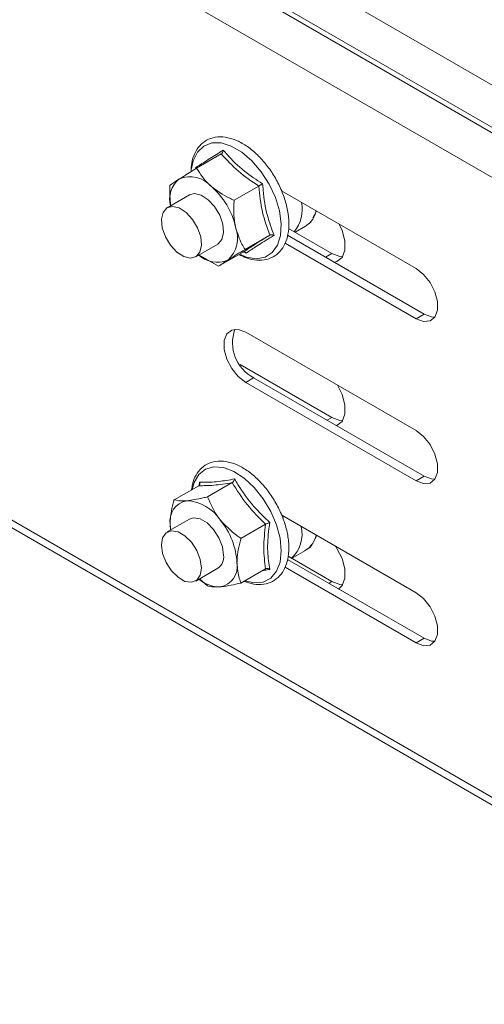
# Model space of a CAD drawing. Header units: millimetres. Extents: x -6 to 3617, y -5324 to -345.
# Tile 12 of 43: x 1319 to 1368, y -4648 to -4544. Entities that reach past the tile are written whole.
import ezdxf

# ---------------------------------------------------------------- set-up
doc = ezdxf.new("R2010")
doc.units = ezdxf.units.MM

msp = doc.modelspace()

# ---------------------------------------------------------------- linework, layer by layer
at = {"color": 8, "linetype": 'Continuous', "lineweight": 15}
for p, q in [((1272.21, -4494.63), (1405.95, -4571.84)), ((1352.1, -4568.36), (1351.43, -4568.75)), ((1352.1, -4585.71), (1351.6, -4586)), ((1352.1, -4603.06), (1351.78, -4603.25))]:
    msp.add_line(p, q, dxfattribs=at)
at = {"color": 7, "linetype": 'Continuous', "lineweight": 15}
for p, q in [((1271.84, -4499.47), (1406.19, -4577.03)), ((1272.09, -4499.04), (1406.44, -4576.6)), ((1270.67, -4503.52), (1405.02, -4581.08)), ((1340.4, -4557.83), (1337.79, -4559.34)), ((1344.36, -4561.23), (1341.76, -4562.73)), ((1361.01, -4569.95), (1346.77, -4561.73)), ((1337.02, -4562.17), (1334.69, -4563.52)), ((1347.51, -4565.71), (1352.1, -4568.36)), ((1348.2, -4566.11), (1349.32, -4565.46)), ((1349.4, -4565.41), (1349.32, -4565.46)), ((1345.52, -4566.42), (1342.91, -4567.92)), ((1361.86, -4574.77), (1347.4, -4566.42)), ((1337.69, -4568.71), (1340.02, -4567.37)), ((1342.71, -4568.21), (1340.1, -4569.71)), ((1343.03, -4568.32), (1342.82, -4568.18)), ((1347.14, -4567.25), (1361.01, -4575.26)), ((1270.67, -4569.12), (1405.02, -4646.68)), ((1340.1, -4569.71), (1338.04, -4568.51)), ((1271.17, -4570.22), (1405.52, -4647.78)), ((1361.86, -4574.77), (1361.01, -4575.26)), ((1361.01, -4587.1), (1342.98, -4576.69)), ((1342.4, -4580.11), (1352.1, -4585.71)), ((1343.82, -4581.51), (1342.98, -4582)), ((1361.86, -4591.92), (1343.82, -4581.51)), ((1342.98, -4582), (1361.01, -4592.41)), ((1361.86, -4591.92), (1361.01, -4592.41)), ((1338.02, -4592.92), (1335.41, -4594.42)), ((1338.07, -4592.86), (1338.1, -4592.54)), ((1341.55, -4592.6), (1338.95, -4594.1)), ((1361.01, -4604.25), (1346.79, -4596.04)), ((1346.89, -4596.08), (1346.93, -4596.32)), ((1337.02, -4596.47), (1334.69, -4597.81)), ((1335.07, -4597.59), (1334.99, -4597.02)), ((1345.09, -4597), (1342.48, -4598.5)), ((1347.46, -4600.39), (1352.1, -4603.06)), ((1347.84, -4600.61), (1349.32, -4599.76)), ((1349.32, -4599.76), (1349.25, -4599.8)), ((1347.15, -4601.55), (1361.01, -4609.55)), ((1361.86, -4609.06), (1347.42, -4600.73)), ((1337.69, -4603.01), (1340.02, -4601.66)), ((1345.09, -4601.71), (1342.48, -4603.22)), ((1338.95, -4603.53), (1338.08, -4602.78)), ((1361.86, -4609.06), (1361.01, -4609.55))]:
    msp.add_line(p, q, dxfattribs=at)
at = {"color": 8, "linetype": 'Continuous', "lineweight": 15, "flags": 128}
for points in [[(1346.55, -4563.85), (1346.12, -4562.42), (1345.46, -4561.02), (1344.62, -4559.71), (1343.63, -4558.56), (1342.56, -4557.65), (1341.45, -4557), (1340.38, -4556.67), (1339.39, -4556.67), (1338.54, -4556.99), (1337.88, -4557.63), (1337.44, -4558.54), (1337.26, -4559.38)], [(1342.31, -4568.44), (1343.06, -4568.74), (1344.1, -4568.91), (1345.03, -4568.75), (1345.79, -4568.26), (1346.35, -4567.48), (1346.67, -4566.45), (1346.74, -4565.21), (1346.55, -4563.85)], [(1346.74, -4599.81), (1346.61, -4598.47), (1346.24, -4597.05), (1345.63, -4595.64), (1344.83, -4594.3), (1343.87, -4593.11), (1342.81, -4592.13), (1341.71, -4591.42), (1340.62, -4591.01), (1339.61, -4590.93), (1338.72, -4591.18), (1338.01, -4591.75), (1337.52, -4592.6), (1337.32, -4593.32)], [(1342.89, -4602.98), (1343.87, -4603.19), (1344.83, -4603.11), (1345.63, -4602.7), (1346.24, -4601.98), (1346.61, -4601), (1346.74, -4599.81)]]:
    msp.add_lwpolyline(points, dxfattribs=at)
at = {"color": 7, "linetype": 'Continuous', "lineweight": 15, "flags": 128}
for points in [[(1340.56, -4565.25), (1340.23, -4564.3), (1339.69, -4563.4), (1339.02, -4562.67), (1338.28, -4562.2), (1337.58, -4562.03), (1337.02, -4562.17)], [(1334.15, -4565.63), (1334.07, -4564.74), (1334.24, -4564.01), (1334.65, -4563.54), (1335.24, -4563.38), (1335.95, -4563.54), (1336.69, -4564.02), (1337.36, -4564.75), (1337.89, -4565.65), (1338.22, -4566.6), (1338.31, -4567.49), (1338.13, -4568.22), (1337.73, -4568.69), (1337.13, -4568.85), (1336.43, -4568.69), (1335.69, -4568.21), (1335.02, -4567.48), (1334.48, -4566.59), (1334.15, -4565.63)], [(1350.48, -4563.87), (1350.48, -4563.89), (1350.1, -4564.57)], [(1340.02, -4567.37), (1340.06, -4567.34), (1340.47, -4566.87), (1340.64, -4566.14), (1340.56, -4565.25)], [(1352.37, -4569.29), (1352.63, -4569.22), (1353.18, -4568.78), (1353.47, -4568.02), (1353.47, -4567.03), (1353.18, -4565.92), (1352.87, -4565.26)], [(1352.1, -4568.36), (1352.94, -4568.68), (1353.24, -4568.7)], [(1361.01, -4575.26), (1361.79, -4575.55), (1362.48, -4575.49), (1363, -4575.08), (1363.27, -4574.37), (1363.27, -4573.45), (1363, -4572.43), (1362.48, -4571.43), (1361.79, -4570.57), (1361.01, -4569.95)], [(1363, -4575.08), (1362.64, -4575.06), (1361.86, -4574.77)], [(1342.98, -4576.69), (1342.19, -4576.4), (1341.5, -4576.46), (1340.99, -4576.87), (1340.71, -4577.58), (1340.71, -4578.5), (1340.99, -4579.52), (1341.5, -4580.52), (1342.19, -4581.38), (1342.98, -4582)], [(1352.61, -4586.58), (1352.63, -4586.57), (1353.18, -4586.13), (1353.47, -4585.37), (1353.47, -4584.38), (1353.18, -4583.28), (1352.69, -4582.3)], [(1352.1, -4585.71), (1352.94, -4586.03), (1353.24, -4586.05)], [(1361.01, -4592.41), (1361.79, -4592.7), (1362.48, -4592.64), (1363, -4592.23), (1363.27, -4591.52), (1363.27, -4590.6), (1363, -4589.58), (1362.48, -4588.57), (1361.79, -4587.71), (1361.01, -4587.1)], [(1363, -4592.23), (1362.64, -4592.21), (1361.86, -4591.92)], [(1340.64, -4600.29), (1340.51, -4599.38), (1340.15, -4598.43), (1339.58, -4597.55), (1338.89, -4596.86), (1338.15, -4596.44), (1337.46, -4596.33), (1337.02, -4596.47)], [(1335.02, -4597.62), (1335.02, -4597.57), (1334.99, -4597.02)], [(1334.07, -4599.19), (1334.19, -4598.42), (1334.56, -4597.9), (1335.13, -4597.68), (1335.82, -4597.79), (1336.56, -4598.21), (1337.25, -4598.9), (1337.81, -4599.77), (1338.18, -4600.72), (1338.31, -4601.64), (1338.18, -4602.4), (1337.81, -4602.92), (1337.25, -4603.14), (1336.56, -4603.04), (1335.82, -4602.61), (1335.13, -4601.92), (1334.56, -4601.05), (1334.19, -4600.1), (1334.07, -4599.19)], [(1350.48, -4598.17), (1350.42, -4598.31), (1350.28, -4598.6)], [(1352.79, -4603.85), (1353.18, -4603.48), (1353.47, -4602.72), (1353.47, -4601.73), (1353.18, -4600.63), (1352.63, -4599.55), (1352.47, -4599.32)], [(1352.1, -4603.06), (1352.94, -4603.38), (1353.24, -4603.4)], [(1361.01, -4609.55), (1361.79, -4609.85), (1362.48, -4609.79), (1363, -4609.38), (1363.27, -4608.67), (1363.27, -4607.75), (1363, -4606.72), (1362.48, -4605.72), (1361.79, -4604.86), (1361.01, -4604.25)], [(1363, -4609.37), (1362.64, -4609.36), (1361.86, -4609.06)]]:
    msp.add_lwpolyline(points, dxfattribs=at)
at = {"color": 7, "linetype": 'Continuous', "lineweight": 15}
for centre, radius, start, end in [((1337.73, -4562.64), 2.8, 129.338, 194.2128), ((1337.1, -4563.23), 2.98, 40.9043, 112.4748), ((1333.92, -4567.43), 8.21, 13.0958, 48.5654), ((1345.32, -4563.74), 3.64, 320.2705, 12.5408), ((1338.91, -4566.7), 3.21, 312.694, 20.5821), ((1339.96, -4566.46), 2.83, 226.6992, 293.3098), ((1345.79, -4577.79), 4.2, 160.3904, 242.0986), ((1337.16, -4596.67), 2.2, 100.5468, 189.2519), ((1336.48, -4599.06), 4.56, 33.4349, 86.5705), ((1334.39, -4601.46), 7.67, 2.6393, 39.7721), ((1345.4, -4598.01), 3.55, 313.1889, 12.5066), ((1339.23, -4600.47), 1.43, 303.7936, 7.5186), ((1339.89, -4601.46), 2.2, 280.5468, 9.2519), ((1340.28, -4600.05), 3.57, 230.8034, 270.1849)]:
    msp.add_arc(centre, radius, start, end, dxfattribs=at)
at = {"color": 8, "linetype": 'Continuous', "lineweight": 15}
for centre, radius, start, end in [((1347.91, -4563.31), 2.58, 305.4418, 348.0194), ((1347.97, -4597.64), 2.51, 302.4928, 348.4776)]:
    msp.add_arc(centre, radius, start, end, dxfattribs=at)
at = {"color": 7, "linetype": 'Continuous', "lineweight": 15}
for points, knots in [([(1342.28, -4568.46), (1342.54, -4568.59), (1343.17, -4568.93), (1344.17, -4569.12), (1345.2, -4569.05), (1346.1, -4568.65), (1346.79, -4567.99), (1347.27, -4567.11), (1347.54, -4566.05), (1347.58, -4564.82), (1347.41, -4563.69), (1347.11, -4562.54), (1346.67, -4561.38), (1345.96, -4560.05), (1345.09, -4558.83), (1344.1, -4557.77), (1343.04, -4556.92), (1341.92, -4556.32), (1340.81, -4556.01), (1339.76, -4556.01), (1338.83, -4556.33), (1338.08, -4556.94), (1337.55, -4557.77), (1337.24, -4558.69), (1337.21, -4559.39), (1337.2, -4559.7)], [0, 0, 0, 0, 0.033239, 0.080236, 0.126541, 0.171112, 0.214313, 0.257475, 0.301903, 0.347662, 0.393971, 0.418375, 0.464563, 0.510727, 0.556906, 0.603179, 0.649648, 0.696408, 0.743426, 0.790002, 0.835028, 0.878421, 0.921462, 0.965526, 1, 1, 1, 1]), ([(1337.65, -4559.3), (1337.73, -4559.24), (1338.17, -4558.97), (1339.07, -4558.4), (1340.12, -4557.73), (1340.6, -4557.42)], [0, 0, 0, 0, 0.118083, 0.592258, 1, 1, 1, 1]), ([(1340.6, -4557.42), (1340.6, -4557.42), (1340.6, -4557.46), (1340.59, -4557.55), (1340.54, -4557.67), (1340.48, -4557.77), (1340.42, -4557.81), (1340.4, -4557.83)], [0, 0, 0, 0, 0.007914, 0.267535, 0.528603, 0.763816, 1, 1, 1, 1]), ([(1340.6, -4557.42), (1340.74, -4557.57), (1341.4, -4558.36), (1342.7, -4559.63), (1344.12, -4560.56), (1344.77, -4560.98)], [0, 0, 0, 0, 0.118083, 0.592258, 1, 1, 1, 1]), ([(1344.36, -4561.23), (1343.62, -4560.72), (1342.11, -4559.7), (1340.97, -4558.46), (1340.4, -4557.83)], [0, 0, 0, 0, 0.492148, 1, 1, 1, 1]), ([(1335.96, -4560.48), (1336.4, -4560.2), (1336.96, -4559.85), (1337.65, -4559.42), (1337.79, -4559.34)], [0, 0, 0, 0, 0.801462, 1, 1, 1, 1]), ([(1337.79, -4559.34), (1338.18, -4559.95), (1338.61, -4560.63), (1339.28, -4561.22), (1339.35, -4561.28)], [0, 0, 0, 0, 0.896037, 1, 1, 1, 1]), ([(1334.98, -4561.13), (1335.2, -4560.98), (1335.44, -4560.81), (1335.91, -4560.51), (1335.96, -4560.48)], [0, 0, 0, 0, 0.896037, 1, 1, 1, 1]), ([(1335.04, -4563.31), (1334.99, -4562.62), (1334.92, -4561.9), (1334.97, -4561.16), (1334.98, -4561.13)], [0, 0, 0, 0, 0.954864, 1, 1, 1, 1]), ([(1339.35, -4561.28), (1339.95, -4561.71), (1340.7, -4562.25), (1341.58, -4562.65), (1341.76, -4562.73)], [0, 0, 0, 0, 0.801462, 1, 1, 1, 1]), ([(1344.36, -4561.23), (1344.39, -4561.21), (1344.46, -4561.17), (1344.56, -4561.11), (1344.67, -4561.05), (1344.74, -4561), (1344.77, -4560.98), (1344.77, -4560.98)], [0, 0, 0, 0, 0.236184, 0.471397, 0.732465, 0.992086, 1, 1, 1, 1]), ([(1345.52, -4566.42), (1345.24, -4565.62), (1344.66, -4564), (1344.47, -4562.16), (1344.36, -4561.23)], [0, 0, 0, 0, 0.492148, 1, 1, 1, 1]), ([(1344.77, -4560.98), (1344.79, -4561.21), (1344.87, -4562.36), (1345.17, -4564.26), (1345.73, -4565.75), (1345.99, -4566.44)], [0, 0, 0, 0, 0.118083, 0.592258, 1, 1, 1, 1]), ([(1341.91, -4565.57), (1341.89, -4565.44), (1341.71, -4564.57), (1341.7, -4563.59), (1341.76, -4562.77), (1341.76, -4562.73)], [0, 0, 0, 0, 0.1484857, 0.9655712, 1, 1, 1, 1]), ([(1349.4, -4565.37), (1349.53, -4565.29), (1349.8, -4565.15), (1349.96, -4564.89), (1350.04, -4564.76)], [0, 0, 0, 0, 0.522337, 1, 1, 1, 1]), ([(1342.91, -4567.92), (1342.8, -4567.74), (1342.37, -4567.05), (1342.11, -4566.2), (1341.91, -4565.57)], [0, 0, 0, 0, 0.263254, 1, 1, 1, 1]), ([(1342.71, -4568.21), (1343.08, -4567.97), (1343.82, -4567.48), (1344.95, -4566.77), (1345.52, -4566.42)], [0, 0, 0, 0, 0.492148, 1, 1, 1, 1]), ([(1345.99, -4566.44), (1345.84, -4566.52), (1345.11, -4566.97), (1344, -4567.66), (1343.34, -4568.11), (1343.03, -4568.32)], [0, 0, 0, 0, 0.118083, 0.592258, 1, 1, 1, 1]), ([(1345.52, -4566.42), (1345.55, -4566.4), (1345.61, -4566.38), (1345.73, -4566.37), (1345.86, -4566.39), (1345.94, -4566.42), (1345.98, -4566.43), (1345.99, -4566.44)], [0, 0, 0, 0, 0.236184, 0.471397, 0.732465, 0.992086, 1, 1, 1, 1]), ([(1342.91, -4567.92), (1342.3, -4568.3), (1341.62, -4568.72), (1341.13, -4569.03), (1341.08, -4569.06)], [0, 0, 0, 0, 0.896037, 1, 1, 1, 1]), ([(1342.82, -4568.18), (1342.84, -4568.18), (1342.89, -4568.19), (1342.96, -4568.23), (1343.01, -4568.29), (1343.03, -4568.32), (1343.03, -4568.32)], [0, 0, 0, 0, 0.224367, 0.607438, 0.988388, 1, 1, 1, 1]), ([(1341.08, -4569.06), (1340.75, -4569.27), (1340.34, -4569.54), (1340.14, -4569.68), (1340.1, -4569.71)], [0, 0, 0, 0, 0.801462, 1, 1, 1, 1]), ([(1342.82, -4603.02), (1343.16, -4603.14), (1343.86, -4603.39), (1344.89, -4603.4), (1345.84, -4603.1), (1346.6, -4602.51), (1347.14, -4601.7), (1347.48, -4600.7), (1347.57, -4599.71), (1347.52, -4598.63), (1347.31, -4597.49), (1346.86, -4596.1), (1346.2, -4594.75), (1345.38, -4593.49), (1344.43, -4592.38), (1343.38, -4591.46), (1342.28, -4590.77), (1341.16, -4590.37), (1340.08, -4590.27), (1339.1, -4590.49), (1338.29, -4591.01), (1337.7, -4591.78), (1337.35, -4592.57), (1337.29, -4593.15), (1337.26, -4593.35)], [0, 0, 0, 0, 0.0448, 0.093788, 0.141223, 0.186879, 0.232061, 0.278216, 0.325555, 0.351347, 0.400014, 0.448604, 0.497098, 0.545577, 0.59413, 0.642852, 0.691854, 0.74117, 0.790346, 0.838242, 0.884231, 0.929435, 0.975243, 1, 1, 1, 1]), ([(1338.1, -4592.54), (1338.1, -4592.54), (1338.12, -4592.58), (1338.14, -4592.66), (1338.13, -4592.76), (1338.09, -4592.86), (1338.04, -4592.9), (1338.02, -4592.92)], [0, 0, 0, 0, 0.007914, 0.267535, 0.528603, 0.763816, 1, 1, 1, 1]), ([(1341.55, -4592.6), (1340.88, -4592.71), (1339.51, -4592.92), (1338.52, -4592.92), (1338.02, -4592.92)], [0, 0, 0, 0, 0.492148, 1, 1, 1, 1]), ([(1338.1, -4592.54), (1338.22, -4592.55), (1338.8, -4592.58), (1339.95, -4592.53), (1341.23, -4592.31), (1341.82, -4592.21)], [0, 0, 0, 0, 0.1180833, 0.5922585, 1, 1, 1, 1]), ([(1341.82, -4592.21), (1341.82, -4592.21), (1341.81, -4592.25), (1341.78, -4592.33), (1341.71, -4592.44), (1341.64, -4592.54), (1341.58, -4592.58), (1341.55, -4592.6)], [0, 0, 0, 0, 0.007914, 0.267535, 0.528603, 0.763816, 1, 1, 1, 1]), ([(1345.09, -4597), (1344.41, -4596.33), (1343.05, -4594.97), (1342.06, -4593.4), (1341.55, -4592.6)], [0, 0, 0, 0, 0.492148, 1, 1, 1, 1]), ([(1341.82, -4592.21), (1341.93, -4592.41), (1342.51, -4593.4), (1343.65, -4595.02), (1344.94, -4596.26), (1345.53, -4596.83)], [0, 0, 0, 0, 0.118083, 0.592258, 1, 1, 1, 1]), ([(1336.75, -4594.51), (1337.3, -4594.43), (1337.97, -4594.34), (1338.78, -4594.14), (1338.95, -4594.1)], [0, 0, 0, 0, 0.801462, 1, 1, 1, 1]), ([(1338.95, -4594.1), (1339.27, -4594.86), (1339.63, -4595.71), (1340.23, -4596.47), (1340.29, -4596.55)], [0, 0, 0, 0, 0.896037, 1, 1, 1, 1]), ([(1334.99, -4597.02), (1334.99, -4596.9), (1335, -4596.12), (1335.19, -4595.21), (1335.4, -4594.45), (1335.41, -4594.42)], [0, 0, 0, 0, 0.148486, 0.965571, 1, 1, 1, 1]), ([(1335.41, -4594.42), (1335.74, -4594.49), (1336.1, -4594.56), (1336.69, -4594.51), (1336.75, -4594.51)], [0, 0, 0, 0, 0.8960372, 1, 1, 1, 1]), ([(1340.29, -4596.55), (1340.83, -4597.12), (1341.51, -4597.83), (1342.32, -4598.39), (1342.48, -4598.5)], [0, 0, 0, 0, 0.801462, 1, 1, 1, 1]), ([(1345.09, -4601.71), (1344.99, -4600.99), (1344.81, -4599.53), (1344.99, -4597.85), (1345.09, -4597)], [0, 0, 0, 0, 0.492148, 1, 1, 1, 1]), ([(1345.09, -4597), (1345.12, -4596.98), (1345.18, -4596.95), (1345.3, -4596.9), (1345.41, -4596.86), (1345.49, -4596.84), (1345.53, -4596.83), (1345.53, -4596.83)], [0, 0, 0, 0, 0.236184, 0.471397, 0.732465, 0.992086, 1, 1, 1, 1]), ([(1345.53, -4596.83), (1345.5, -4597.04), (1345.35, -4598.09), (1345.23, -4599.82), (1345.44, -4601.16), (1345.53, -4601.78)], [0, 0, 0, 0, 0.118083, 0.592258, 1, 1, 1, 1]), ([(1342.06, -4601.1), (1342.06, -4600.98), (1342.07, -4600.2), (1342.26, -4599.3), (1342.47, -4598.53), (1342.48, -4598.5)], [0, 0, 0, 0, 0.148486, 0.965571, 1, 1, 1, 1]), ([(1349.21, -4599.77), (1349.37, -4599.7), (1349.74, -4599.53), (1349.98, -4599.17), (1350.12, -4598.97)], [0, 0, 0, 0, 0.409355, 1, 1, 1, 1]), ([(1342.48, -4603.22), (1342.42, -4603.05), (1342.17, -4602.44), (1342.11, -4601.67), (1342.06, -4601.1)], [0, 0, 0, 0, 0.263254, 1, 1, 1, 1]), ([(1345.53, -4601.78), (1345.35, -4601.81), (1345.08, -4601.86), (1344.85, -4601.88), (1344.78, -4601.89)], [0, 0, 0, 0, 0.6692332, 1, 1, 1, 1]), ([(1345.09, -4601.71), (1345.12, -4601.7), (1345.18, -4601.67), (1345.3, -4601.68), (1345.41, -4601.71), (1345.49, -4601.76), (1345.53, -4601.78), (1345.53, -4601.78)], [0, 0, 0, 0, 0.236184, 0.471397, 0.732465, 0.992086, 1, 1, 1, 1]), ([(1340.29, -4603.62), (1339.86, -4603.63), (1339.33, -4603.64), (1339.01, -4603.55), (1338.95, -4603.53)], [0, 0, 0, 0, 0.8014621, 1, 1, 1, 1]), ([(1342.48, -4603.22), (1341.77, -4603.38), (1340.97, -4603.55), (1340.35, -4603.61), (1340.29, -4603.62)], [0, 0, 0, 0, 0.896037, 1, 1, 1, 1])]:
    msp.add_open_spline(points, degree=3, knots=knots, dxfattribs=at)

doc.saveas('drawing.dxf')
